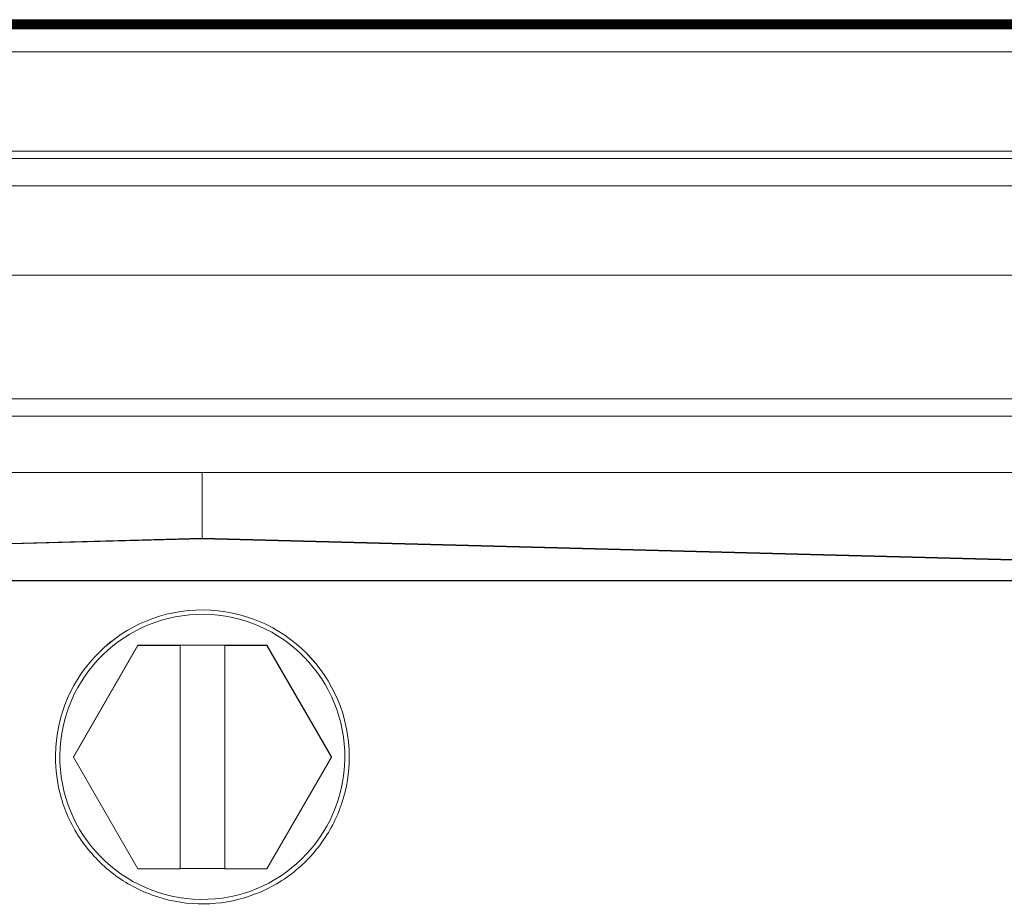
# Model space of a CAD drawing. Extents: x 1 to 669, y 0 to 417.
# Tile 56 of 256: x 93.422 to 94.469, y 285.157 to 286.096. Entities that reach past the tile are written whole.
import ezdxf

# ---------------------------------------------------------------- set-up
doc = ezdxf.new("R2010")
doc.units = 0
doc.header["$LTSCALE"] = 12
doc.header["$MEASUREMENT"] = 0
doc.layers.get('0').update_dxf_attribs({"linetype": 'CONTINUOUS'})
doc.layers.add('X', color=1, linetype='CONTINUOUS')

# ---------------------------------------------------------------- blocks, each defined once
blk = doc.blocks.new('GASTRAIN')
at = {"layer": 'X', "lineweight": 0}
for p, q in [((62.5828, 299.712), (66.1057, 299.712)), ((62.5828, 299.7115), (66.1057, 299.7115)), ((62.5828, 299.711), (66.1057, 299.711)), ((62.5828, 299.7105), (66.1057, 299.7105)), ((62.5828, 299.71), (66.1057, 299.71)), ((62.5828, 299.7095), (66.1057, 299.7095)), ((62.5828, 299.709), (66.1057, 299.709)), ((62.5828, 299.7071), (66.1057, 299.7071)), ((62.5828, 299.7066), (66.1057, 299.7066)), ((62.5828, 299.7061), (66.1219, 299.7061)), ((62.9116, 299.7085), (65.7769, 299.7085)), ((62.9116, 299.7076), (65.7769, 299.7076)), ((62.9864, 299.7129), (65.7021, 299.7129)), ((62.9864, 299.7125), (65.7021, 299.7125)), ((62.9864, 299.7081), (65.7021, 299.7081)), ((62.5828, 299.7056), (66.1057, 299.7056)), ((62.5828, 299.7051), (66.1057, 299.7051)), ((62.5828, 299.7046), (66.1057, 299.7046)), ((62.5828, 299.7041), (66.1057, 299.7041)), ((62.9864, 299.7037), (65.7021, 299.7037)), ((62.9864, 299.7032), (65.7021, 299.7032)), ((65.7021, 299.6787), (62.9864, 299.6787)), ((62.9309, 299.5732), (65.7576, 299.5732)), ((65.7589, 299.5655), (62.9296, 299.5655)), ((65.7594, 299.5364), (62.9291, 299.5364)), ((65.7671, 299.4415), (62.9214, 299.4415)), ((66.0259, 299.3102), (62.6626, 299.3102)), ((66.0259, 299.292), (62.6626, 299.292)), ((66.0259, 299.292), (62.6626, 299.292)), ((64.3442, 299.2321), (62.6577, 299.2322)), ((66.0259, 299.2322), (62.6626, 299.2322)), ((66.0308, 299.2322), (64.3442, 299.2321)), ((64.3442, 299.2321), (64.3442, 299.1622)), ((62.6577, 299.1179), (64.3442, 299.1622)), ((64.3442, 299.1616), (64.3442, 299.1622)), ((64.3442, 299.1622), (66.0308, 299.1179)), ((62.6601, 299.1175), (64.3442, 299.1616)), ((64.3442, 299.1616), (66.0284, 299.1175)), ((66.0932, 299.117), (62.5953, 299.117)), ((66.0284, 299.1175), (62.6601, 299.1175)), ((64.2757, 299.0487), (64.2072, 298.9301)), ((64.2072, 298.9299), (64.2757, 299.0485)), ((64.2757, 299.0487), (64.4127, 299.0487)), ((64.2757, 299.0485), (64.2757, 299.0487)), ((64.2757, 299.0485), (64.3205, 299.0485)), ((64.3205, 299.0487), (64.368, 299.0487)), ((64.3205, 299.0485), (64.3205, 299.0487)), ((64.3205, 298.8112), (64.3205, 299.0485)), ((64.368, 299.0487), (64.368, 299.0485)), ((64.368, 299.0485), (64.4127, 299.0485)), ((64.368, 298.8112), (64.368, 299.0485)), ((64.4813, 298.9301), (64.4127, 299.0487)), ((64.4127, 299.0485), (64.4127, 299.0487)), ((64.4127, 299.0485), (64.4813, 298.9299)), ((64.1881, 298.9301), (64.1881, 298.9301)), ((64.2072, 298.9301), (64.2072, 298.9299)), ((64.2757, 298.8112), (64.2072, 298.9299)), ((64.4813, 298.9299), (64.4127, 298.8112)), ((64.4813, 298.9299), (64.4813, 298.9301)), ((64.5004, 298.9301), (64.5004, 298.9301)), ((64.3205, 298.8112), (64.2757, 298.8112)), ((64.3205, 298.8114), (64.368, 298.8114)), ((64.4127, 298.8112), (64.368, 298.8112))]:
    blk.add_line(p, q, dxfattribs=at)
at = {"layer": 'X', "lineweight": 0, "extrusion": (0, 0, -1)}
for major_axis, start_param, end_param in [((-0.1561, 0), 0.011528, 3.141593), ((-0.1561, 0), 0.011681, 3.141593), ((-0.1514, 0), 0.011681, 6.294866), ((-0.1561, 0), 0, 0.011681)]:
    blk.add_ellipse((64.3442, 298.9301), major_axis=major_axis, ratio=0.999998, start_param=start_param, end_param=end_param, dxfattribs=at)
at = {"layer": 'X', "lineweight": 0}
blk.add_open_spline([(64.5004, 298.9301), (64.5004, 298.9134), (64.4977, 298.8968), (64.4872, 298.8652), (64.4794, 298.8502), (64.4595, 298.8235), (64.4474, 298.8117), (64.4202, 298.7926), (64.405, 298.7853), (64.3731, 298.7757), (64.3563, 298.7735), (64.323, 298.7745), (64.3065, 298.7777), (64.2752, 298.7891), (64.2604, 298.7973), (64.2343, 298.818), (64.2229, 298.8304), (64.2046, 298.8582), (64.1977, 298.8736), (64.1899, 298.9029), (64.1881, 298.9165), (64.1881, 298.9301)], degree=3, knots=[3.141593, 3.141593, 3.141593, 3.141593, 3.461593, 3.461593, 3.781593, 3.781593, 4.101593, 4.101593, 4.421593, 4.421593, 4.741593, 4.741593, 5.061593, 5.061593, 5.381593, 5.381593, 5.701593, 5.701593, 6.021593, 6.021593, 6.283185, 6.283185, 6.283185, 6.283185], dxfattribs=at)

msp = doc.modelspace()

# ---------------------------------------------------------------- block references
msp.add_blockref('GASTRAIN', (29.27234, -13.61686))

doc.saveas('drawing.dxf')
